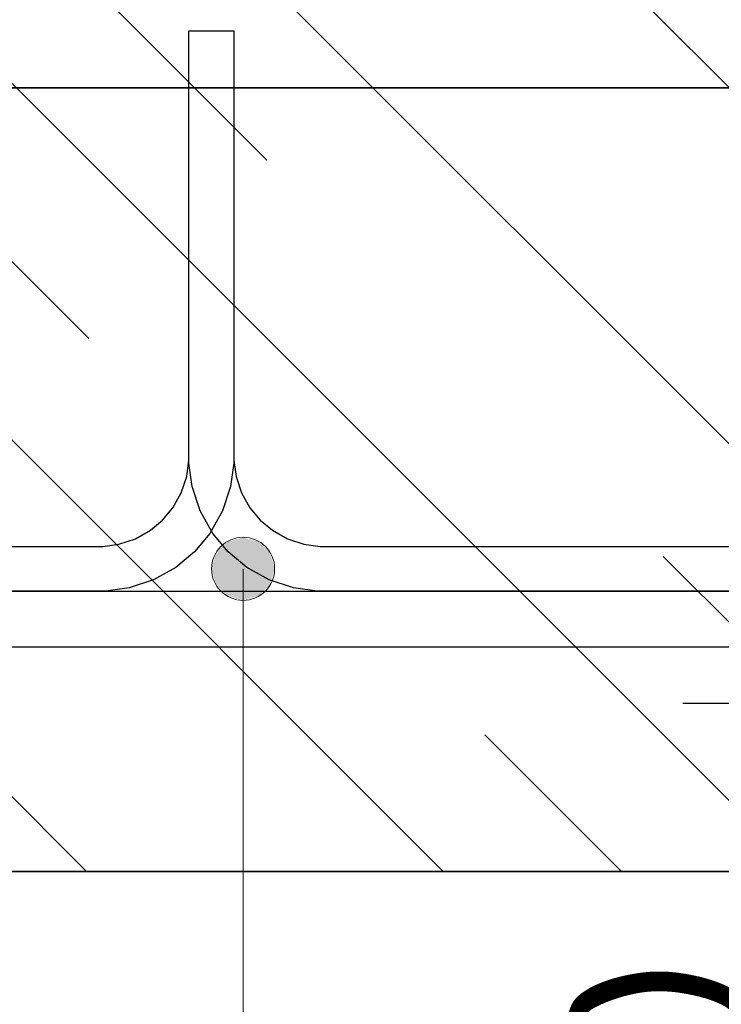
# Model space of a CAD drawing. Header units: metres. Extents: x -38 to 97, y -15 to 21.
# Tile 154 of 222: x 72.479 to 72.604, y 8.308 to 8.484. Entities that reach past the tile are written whole.
import ezdxf

# ---------------------------------------------------------------- set-up
doc = ezdxf.new("R2010")
doc.units = ezdxf.units.M
doc.header["$PDMODE"] = 65
for name, color, linetype, lineweight in [('XR$3$Арм. стержнями нижней зоны', 180, 'Continuous', 35), ('XR$3$Арм.стержн. Арматура края', 96, 'Continuous', 35), ('XR$3$Размерная линия_ общее', 7, 'Continuous', 13), ('XR$4$Арм. стержнями нижней зоны', 180, 'Continuous', 35), ('XR$4$Арм.стержн. Арматура края', 96, 'Continuous', 35), ('XR$4$Размерная линия_ общее', 7, 'Continuous', 13), ('XR$5$Арм. стержнями нижней зоны', 180, 'Continuous', 35), ('XR$5$Арм.стержн. Арматура края', 96, 'Continuous', 35), ('XR$5$Размерная линия_ общее', 7, 'Continuous', 13)]:
    doc.layers.add(name, color=color, linetype=linetype, lineweight=lineweight)
for name, color, linetype, lineweight, true_color in [('XR$3$Арм.стержн. Фиксатор', 7, 'Continuous', 35, 0x501e0f), ('XR$4$Арм.стержн. Фиксатор', 7, 'Continuous', 35, 0x501e0f), ('XR$5$Арм.стержн. Фиксатор', 7, 'Continuous', 35, 0x501e0f)]:
    doc.layers.add(name, color=color, linetype=linetype, lineweight=lineweight, true_color=true_color)
doc.styles.add('ISOCPEUR', font='txt')
doc.dimstyles.new('DIMSTYLE_11', dxfattribs={"dimtxt": 0.033, "dimasz": 0.0375, "dimexe": 0, "dimexo": 0, "dimgap": 0.0165, "dimtad": 2, "dimdec": 0, "dimlfac": 1000, "dimrnd": 1, "dimzin": 12, "dimdsep": 46, "dimtxsty": 'ISOCPEUR', "dimblk1": 'ALL_ML_STRICH', "dimblk2": 'ALL_ML_STRICH', "dimsah": 1, "dimcen": 0, "dimclrd": 7, "dimclre": 256, "dimclrt": 7, "dimadec": 0, "dimazin": 0, "dimtfac": 1, "dimtdec": 0, "dimtix": 1, "dimtmove": 2, "dimatfit": 3, "dimfxl": 0, "dimtvp": 1.2, "dimtzin": 0, "dimlwd": 0, "dimlwe": -3, "dimarcsym": 0})
pattern_1 = [(135, (0, 0), (-0.031819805, -0.031819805), [0.4, -0.05, 0, -0.05]), (135, (-0.01591, -0.01591), (-0.031819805, -0.031819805), [0.8, -0.1, 0.1, -0.1])]

# ---------------------------------------------------------------- blocks, each defined once
blk = doc.blocks.new('ALL_ML_STRICH')
at = {"color": 0, "linetype": 'ByBlock', "lineweight": -2}
for p, q in [((0, -0.5), (0, 0.5)), ((-0.3, -0.3), (0.3, 0.3)), ((-1, 0), (0.5, 0))]:
    blk.add_line(p, q, dxfattribs=at)
blk = doc.blocks.new('*D138')
at = {"layer": 'DEFPOINTS', "color": 7, "linetype": 'Continuous', "lineweight": 13, "transparency": 33554687}
for p in [(72.5769, 8.36188), (72.61689, 8.36188), (72.5769, 8.33188)]:
    blk.add_point(p, dxfattribs=at)
at = {"layer": 'XR$3$Размерная линия_ общее', "color": 253, "linetype": 'Continuous', "lineweight": -2, "true_color": 0xa0a0a0, "transparency": 33554687}
for p, q in [((72.5969, 8.36188), (72.61689, 8.36188)), ((72.5969, 8.33188), (72.61689, 8.33188))]:
    blk.add_line(p, q, dxfattribs=at)
at = {"layer": 'XR$3$Размерная линия_ общее', "color": 7, "linetype": 'Continuous', "lineweight": -2, "transparency": 33554687}
blk.add_line((72.61689, 8.36188), (72.61689, 8.33188), dxfattribs=at)
at = {"layer": 'XR$3$Размерная линия_ общее', "color": 7, "linetype": 'Continuous', "lineweight": 13, "transparency": 33554687, "xscale": 0.0375, "yscale": 0.0375, "zscale": 0.0375}
for p, rotation in [((72.61689, 8.36188), 90), ((72.61689, 8.33188), 270)]:
    blk.add_blockref('ALL_ML_STRICH', p, dxfattribs=dict(at, rotation=rotation))
at = {"layer": 'XR$3$Размерная линия_ общее', "color": 7, "linetype": 'Continuous', "lineweight": 13, "transparency": 33554687, "insert": (72.59289, 8.29345), "char_height": 0.033, "width": 0.066, "attachment_point": 5, "rotation": 90, "style": 'ISOCPEUR'}
blk.add_mtext('\\A1;{30}', dxfattribs=at)
at = {"layer": 'XR$3$Размерная линия_ общее', "color": 7, "linetype": 'Continuous', "lineweight": 13, "transparency": 33554687, "insert": (72.67143, 8.26997), "char_height": 0.027, "width": 0.00135, "attachment_point": 1, "rotation": 270, "line_spacing_factor": 0.60241, "style": 'ISOCPEUR'}
blk.add_mtext('з.с.', dxfattribs=at)
blk = doc.blocks.new('*D305')
at = {"layer": 'DEFPOINTS', "color": 7, "linetype": 'Continuous', "lineweight": 13, "transparency": 33554687}
for p in [(72.5769, 8.36188), (72.61689, 8.36188), (72.5769, 8.33188)]:
    blk.add_point(p, dxfattribs=at)
at = {"layer": 'XR$4$Размерная линия_ общее', "color": 253, "linetype": 'Continuous', "lineweight": -2, "true_color": 0xa0a0a0, "transparency": 33554687}
for p, q in [((72.5969, 8.36188), (72.61689, 8.36188)), ((72.5969, 8.33188), (72.61689, 8.33188))]:
    blk.add_line(p, q, dxfattribs=at)
at = {"layer": 'XR$4$Размерная линия_ общее', "color": 7, "linetype": 'Continuous', "lineweight": -2, "transparency": 33554687}
blk.add_line((72.61689, 8.36188), (72.61689, 8.33188), dxfattribs=at)
at = {"layer": 'XR$4$Размерная линия_ общее', "color": 7, "linetype": 'Continuous', "lineweight": 13, "transparency": 33554687, "xscale": 0.0375, "yscale": 0.0375, "zscale": 0.0375}
for p, rotation in [((72.61689, 8.36188), 90), ((72.61689, 8.33188), 270)]:
    blk.add_blockref('ALL_ML_STRICH', p, dxfattribs=dict(at, rotation=rotation))
at = {"layer": 'XR$4$Размерная линия_ общее', "color": 7, "linetype": 'Continuous', "lineweight": 13, "transparency": 33554687, "insert": (72.59289, 8.29345), "char_height": 0.033, "width": 0.066, "attachment_point": 5, "rotation": 90, "style": 'ISOCPEUR'}
blk.add_mtext('\\A1;{30}', dxfattribs=at)
at = {"layer": 'XR$4$Размерная линия_ общее', "color": 7, "linetype": 'Continuous', "lineweight": 13, "transparency": 33554687, "insert": (72.67143, 8.26997), "char_height": 0.027, "width": 0.00135, "attachment_point": 1, "rotation": 270, "line_spacing_factor": 0.60241, "style": 'ISOCPEUR'}
blk.add_mtext('з.с.', dxfattribs=at)
blk = doc.blocks.new('*D684')
at = {"layer": 'DEFPOINTS', "color": 7, "linetype": 'Continuous', "lineweight": 13, "transparency": 33554687}
for p in [(72.5769, 8.36188), (72.61689, 8.36188), (72.5769, 8.33188)]:
    blk.add_point(p, dxfattribs=at)
at = {"layer": 'XR$5$Размерная линия_ общее', "color": 253, "linetype": 'Continuous', "lineweight": -2, "true_color": 0xa0a0a0, "transparency": 33554687}
for p, q in [((72.5969, 8.36188), (72.61689, 8.36188)), ((72.5969, 8.33188), (72.61689, 8.33188))]:
    blk.add_line(p, q, dxfattribs=at)
at = {"layer": 'XR$5$Размерная линия_ общее', "color": 7, "linetype": 'Continuous', "lineweight": -2, "transparency": 33554687}
blk.add_line((72.61689, 8.36188), (72.61689, 8.33188), dxfattribs=at)
at = {"layer": 'XR$5$Размерная линия_ общее', "color": 7, "linetype": 'Continuous', "lineweight": 13, "transparency": 33554687, "xscale": 0.0375, "yscale": 0.0375, "zscale": 0.0375}
for p, rotation in [((72.61689, 8.36188), 90), ((72.61689, 8.33188), 270)]:
    blk.add_blockref('ALL_ML_STRICH', p, dxfattribs=dict(at, rotation=rotation))
at = {"layer": 'XR$5$Размерная линия_ общее', "color": 7, "linetype": 'Continuous', "lineweight": 13, "transparency": 33554687, "insert": (72.59289, 8.29345), "char_height": 0.033, "width": 0.066, "attachment_point": 5, "rotation": 90, "style": 'ISOCPEUR'}
blk.add_mtext('\\A1;{30}', dxfattribs=at)
at = {"layer": 'XR$5$Размерная линия_ общее', "color": 7, "linetype": 'Continuous', "lineweight": 13, "transparency": 33554687, "insert": (72.67143, 8.26997), "char_height": 0.027, "width": 0.00135, "attachment_point": 1, "rotation": 270, "line_spacing_factor": 0.60241, "style": 'ISOCPEUR'}
blk.add_mtext('з.с.', dxfattribs=at)

msp = doc.modelspace()

# ---------------------------------------------------------------- hatches: boundary and pattern name
at = {"linetype": 'Continuous', "lineweight": 13, "transparency": 33554687}
h = msp.add_hatch(dxfattribs=at)
h.set_pattern_fill('__________540', scale=0.015, style=0, pattern_type=2)
h.set_pattern_definition(pattern_1)
h.paths.add_polyline_path([(72.1675, 8.53188), (72.1675, 8.33188), (72.75595, 8.33188), (72.75595, 8.53188)], flags=0)
h = msp.add_hatch(dxfattribs=at)
h.set_pattern_fill('__________540', scale=0.015, style=0, pattern_type=2)
h.set_pattern_definition(pattern_1)
h.paths.add_polyline_path([(72.1675, 8.53188), (72.1675, 8.33188), (72.75595, 8.33188), (72.75595, 8.53188)], flags=0)
h = msp.add_hatch(dxfattribs=at)
h.set_pattern_fill('__________540', scale=0.015, style=0, pattern_type=2)
h.set_pattern_definition(pattern_1)
h.paths.add_polyline_path([(72.1675, 8.53188), (72.1675, 8.33188), (72.75595, 8.33188), (72.75595, 8.53188)], flags=0)
at = {"layer": 'XR$3$Арм.стержн. Фиксатор', "linetype": 'Continuous', "lineweight": 13, "transparency": 33554687}
for points in [[(72.51357, 8.38869), (72.52325, 8.38869), (72.52122, 8.39071)], [(72.51357, 8.38869), (72.52122, 8.39071), (72.5156, 8.39071)], [(72.5156, 8.39071), (72.52122, 8.39071), (72.51841, 8.3915)], [(72.51278, 8.38588), (72.52403, 8.38588), (72.52325, 8.38869)], [(72.51278, 8.38588), (72.52325, 8.38869), (72.51357, 8.38869)], [(72.51357, 8.38306), (72.52403, 8.38588), (72.51278, 8.38588)], [(72.51357, 8.38306), (72.52325, 8.38306), (72.52403, 8.38588)], [(72.5156, 8.38104), (72.52325, 8.38306), (72.51357, 8.38306)], [(72.5156, 8.38104), (72.52122, 8.38104), (72.52325, 8.38306)], [(72.52122, 8.38104), (72.5156, 8.38104), (72.51841, 8.38025)]]:
    msp.add_hatch(color=7, dxfattribs=at).paths.add_polyline_path(points)
at = {"layer": 'XR$4$Арм.стержн. Фиксатор', "linetype": 'Continuous', "lineweight": 13, "transparency": 33554687}
for points in [[(72.51357, 8.38869), (72.52325, 8.38869), (72.52122, 8.39071)], [(72.51357, 8.38869), (72.52122, 8.39071), (72.5156, 8.39071)], [(72.5156, 8.39071), (72.52122, 8.39071), (72.51841, 8.3915)], [(72.51278, 8.38588), (72.52403, 8.38588), (72.52325, 8.38869)], [(72.51278, 8.38588), (72.52325, 8.38869), (72.51357, 8.38869)], [(72.51357, 8.38306), (72.52403, 8.38588), (72.51278, 8.38588)], [(72.51357, 8.38306), (72.52325, 8.38306), (72.52403, 8.38588)], [(72.5156, 8.38104), (72.52325, 8.38306), (72.51357, 8.38306)], [(72.5156, 8.38104), (72.52122, 8.38104), (72.52325, 8.38306)], [(72.52122, 8.38104), (72.5156, 8.38104), (72.51841, 8.38025)]]:
    msp.add_hatch(color=7, dxfattribs=at).paths.add_polyline_path(points)
at = {"layer": 'XR$5$Арм.стержн. Фиксатор', "linetype": 'Continuous', "lineweight": 13, "transparency": 33554687}
for points in [[(72.51357, 8.38869), (72.52325, 8.38869), (72.52122, 8.39071)], [(72.51357, 8.38869), (72.52122, 8.39071), (72.5156, 8.39071)], [(72.5156, 8.39071), (72.52122, 8.39071), (72.51841, 8.3915)], [(72.51278, 8.38588), (72.52403, 8.38588), (72.52325, 8.38869)], [(72.51278, 8.38588), (72.52325, 8.38869), (72.51357, 8.38869)], [(72.51357, 8.38306), (72.52403, 8.38588), (72.51278, 8.38588)], [(72.51357, 8.38306), (72.52325, 8.38306), (72.52403, 8.38588)], [(72.5156, 8.38104), (72.52325, 8.38306), (72.51357, 8.38306)], [(72.5156, 8.38104), (72.52122, 8.38104), (72.52325, 8.38306)], [(72.52122, 8.38104), (72.5156, 8.38104), (72.51841, 8.38025)]]:
    msp.add_hatch(color=7, dxfattribs=at).paths.add_polyline_path(points)

# ---------------------------------------------------------------- linework, layer by layer
at = {"color": 7, "linetype": 'Continuous', "lineweight": 35, "transparency": 33554687}
for p, q in [((67.91979, 8.47171), (86.41979, 8.47171)), ((72.1675, 8.33188), (72.75595, 8.33188)), ((72.1675, 8.33188), (72.75595, 8.33188)), ((72.1675, 8.33188), (72.75595, 8.33188))]:
    msp.add_line(p, q, dxfattribs=at)
at = {"layer": 'XR$3$Арм. стержнями нижней зоны', "color": 4, "linetype": 'Continuous', "lineweight": 25, "transparency": 33554687}
for points in [[(72.76095, 8.37188), (72.1875, 8.37188), (72.1875, 8.38188), (72.76095, 8.38188), (72.76095, 8.37188)], [(72.76095, 8.37188), (72.44251, 8.37188), (72.44251, 8.38188), (72.76095, 8.38188), (72.76095, 8.37188)]]:
    msp.add_lwpolyline(points, dxfattribs=at)
at = {"layer": 'XR$3$Арм.стержн. Арматура края', "color": 4, "linetype": 'Continuous', "lineweight": 25, "transparency": 33554687}
for points in [[(72.21676, 8.38188), (72.6875, 8.38188), (72.6875, 8.37188)], [(72.6875, 8.37188), (72.21607, 8.37188)]]:
    msp.add_lwpolyline(points, dxfattribs=at)
at = {"layer": 'XR$3$Арм.стержн. Фиксатор', "color": 7, "linetype": 'Continuous', "lineweight": 13, "transparency": 33554687}
for p, q in [((72.51841, 8.3915), (72.51841, 8.3915)), ((72.51278, 8.38588), (72.51278, 8.38588)), ((72.51841, 8.17967), (72.51841, 8.38588)), ((72.52403, 8.38588), (72.52403, 8.38588)), ((72.51841, 8.38025), (72.51841, 8.38025))]:
    msp.add_line(p, q, dxfattribs=at)
at = {"layer": 'XR$3$Арм.стержн. Фиксатор', "color": 40, "linetype": 'Continuous', "lineweight": 25, "transparency": 33554687}
for points in [[(72.70875, 8.38188), (72.5316, 8.38188), (72.52743, 8.38246), (72.52308, 8.38389), (72.51907, 8.38614), (72.51577, 8.3889), (72.51301, 8.3922), (72.51077, 8.3962), (72.50933, 8.40056), (72.50875, 8.40473), (72.50875, 8.48188), (72.51675, 8.48188), (72.51675, 8.40473), (72.51617, 8.40056), (72.51474, 8.3962), (72.51249, 8.3922), (72.50973, 8.3889), (72.50643, 8.38614), (72.50242, 8.38389), (72.49807, 8.38246), (72.4939, 8.38188), (72.31675, 8.38188)], [(72.31675, 8.38988), (72.49335, 8.38988), (72.49625, 8.39028), (72.49919, 8.39125), (72.50187, 8.39275), (72.50405, 8.39457), (72.50588, 8.39676), (72.50738, 8.39944), (72.50835, 8.40237), (72.50875, 8.40528), (72.50875, 8.48188), (72.51675, 8.48188), (72.51675, 8.40528), (72.51716, 8.40237), (72.51812, 8.39944), (72.51963, 8.39676), (72.52145, 8.39457), (72.52363, 8.39275), (72.52632, 8.39125), (72.52925, 8.39028), (72.53216, 8.38988), (72.70875, 8.38988), (72.70875, 8.38188)]]:
    msp.add_lwpolyline(points, dxfattribs=at)
at = {"layer": 'XR$3$Арм.стержн. Фиксатор', "color": 7, "linetype": 'Continuous', "lineweight": 13, "transparency": 33554687}
msp.add_circle((72.51841, 8.38588), 0.00563, dxfattribs=at)
at = {"layer": 'XR$4$Арм. стержнями нижней зоны', "color": 4, "linetype": 'Continuous', "lineweight": 25, "transparency": 33554687}
for points in [[(72.76095, 8.37188), (72.1875, 8.37188), (72.1875, 8.38188), (72.76095, 8.38188), (72.76095, 8.37188)], [(72.76095, 8.37188), (72.1875, 8.37188), (72.1875, 8.38188), (72.76095, 8.38188), (72.76095, 8.37188)], [(72.76095, 8.37188), (72.44251, 8.37188), (72.44251, 8.38188), (72.76095, 8.38188), (72.76095, 8.37188)]]:
    msp.add_lwpolyline(points, dxfattribs=at)
at = {"layer": 'XR$4$Арм.стержн. Арматура края', "color": 4, "linetype": 'Continuous', "lineweight": 25, "transparency": 33554687}
for points in [[(72.21676, 8.38188), (72.6875, 8.38188), (72.6875, 8.37188)], [(72.6875, 8.37188), (72.21607, 8.37188)]]:
    msp.add_lwpolyline(points, dxfattribs=at)
at = {"layer": 'XR$4$Арм.стержн. Фиксатор', "color": 7, "linetype": 'Continuous', "lineweight": 13, "transparency": 33554687}
for p, q in [((72.51841, 8.3915), (72.51841, 8.3915)), ((72.51278, 8.38588), (72.51278, 8.38588)), ((72.51841, 8.17967), (72.51841, 8.38588)), ((72.52403, 8.38588), (72.52403, 8.38588)), ((72.51841, 8.38025), (72.51841, 8.38025))]:
    msp.add_line(p, q, dxfattribs=at)
at = {"layer": 'XR$4$Арм.стержн. Фиксатор', "color": 40, "linetype": 'Continuous', "lineweight": 25, "transparency": 33554687}
for points in [[(72.70875, 8.38188), (72.5316, 8.38188), (72.52743, 8.38246), (72.52308, 8.38389), (72.51907, 8.38614), (72.51577, 8.3889), (72.51301, 8.3922), (72.51077, 8.3962), (72.50933, 8.40056), (72.50875, 8.40473), (72.50875, 8.48188), (72.51675, 8.48188), (72.51675, 8.40473), (72.51617, 8.40056), (72.51474, 8.3962), (72.51249, 8.3922), (72.50973, 8.3889), (72.50643, 8.38614), (72.50242, 8.38389), (72.49807, 8.38246), (72.4939, 8.38188), (72.31675, 8.38188)], [(72.31675, 8.38988), (72.49335, 8.38988), (72.49625, 8.39028), (72.49919, 8.39125), (72.50187, 8.39275), (72.50405, 8.39457), (72.50588, 8.39676), (72.50738, 8.39944), (72.50835, 8.40237), (72.50875, 8.40528), (72.50875, 8.48188), (72.51675, 8.48188), (72.51675, 8.40528), (72.51716, 8.40237), (72.51812, 8.39944), (72.51963, 8.39676), (72.52145, 8.39457), (72.52363, 8.39275), (72.52632, 8.39125), (72.52925, 8.39028), (72.53216, 8.38988), (72.70875, 8.38988), (72.70875, 8.38188)]]:
    msp.add_lwpolyline(points, dxfattribs=at)
at = {"layer": 'XR$4$Арм.стержн. Фиксатор', "color": 7, "linetype": 'Continuous', "lineweight": 13, "transparency": 33554687}
msp.add_circle((72.51841, 8.38588), 0.00563, dxfattribs=at)
at = {"layer": 'XR$5$Арм. стержнями нижней зоны', "color": 4, "linetype": 'Continuous', "lineweight": 25, "transparency": 33554687}
for points in [[(72.76095, 8.37188), (72.1875, 8.37188), (72.1875, 8.38188), (72.76095, 8.38188), (72.76095, 8.37188)], [(72.76095, 8.37188), (72.44251, 8.37188), (72.44251, 8.38188), (72.76095, 8.38188), (72.76095, 8.37188)]]:
    msp.add_lwpolyline(points, dxfattribs=at)
at = {"layer": 'XR$5$Арм.стержн. Арматура края', "color": 4, "linetype": 'Continuous', "lineweight": 25, "transparency": 33554687}
for points in [[(72.21676, 8.38188), (72.6875, 8.38188), (72.6875, 8.37188)], [(72.6875, 8.37188), (72.21607, 8.37188)]]:
    msp.add_lwpolyline(points, dxfattribs=at)
at = {"layer": 'XR$5$Арм.стержн. Фиксатор', "color": 7, "linetype": 'Continuous', "lineweight": 13, "transparency": 33554687}
for p, q in [((72.51841, 8.3915), (72.51841, 8.3915)), ((72.51278, 8.38588), (72.51278, 8.38588)), ((72.51841, 8.17967), (72.51841, 8.38588)), ((72.52403, 8.38588), (72.52403, 8.38588)), ((72.51841, 8.38025), (72.51841, 8.38025))]:
    msp.add_line(p, q, dxfattribs=at)
at = {"layer": 'XR$5$Арм.стержн. Фиксатор', "color": 40, "linetype": 'Continuous', "lineweight": 25, "transparency": 33554687}
for points in [[(72.70875, 8.38188), (72.5316, 8.38188), (72.52743, 8.38246), (72.52308, 8.38389), (72.51907, 8.38614), (72.51577, 8.3889), (72.51301, 8.3922), (72.51077, 8.3962), (72.50933, 8.40056), (72.50875, 8.40473), (72.50875, 8.48188), (72.51675, 8.48188), (72.51675, 8.40473), (72.51617, 8.40056), (72.51474, 8.3962), (72.51249, 8.3922), (72.50973, 8.3889), (72.50643, 8.38614), (72.50242, 8.38389), (72.49807, 8.38246), (72.4939, 8.38188), (72.31675, 8.38188)], [(72.31675, 8.38988), (72.49335, 8.38988), (72.49625, 8.39028), (72.49919, 8.39125), (72.50187, 8.39275), (72.50405, 8.39457), (72.50588, 8.39676), (72.50738, 8.39944), (72.50835, 8.40237), (72.50875, 8.40528), (72.50875, 8.48188), (72.51675, 8.48188), (72.51675, 8.40528), (72.51716, 8.40237), (72.51812, 8.39944), (72.51963, 8.39676), (72.52145, 8.39457), (72.52363, 8.39275), (72.52632, 8.39125), (72.52925, 8.39028), (72.53216, 8.38988), (72.70875, 8.38988), (72.70875, 8.38188)]]:
    msp.add_lwpolyline(points, dxfattribs=at)
at = {"layer": 'XR$5$Арм.стержн. Фиксатор', "color": 7, "linetype": 'Continuous', "lineweight": 13, "transparency": 33554687}
msp.add_circle((72.51841, 8.38588), 0.00563, dxfattribs=at)

# ---------------------------------------------------------------- dimensions: what is measured, and where the dimension line sits
at = {"layer": 'XR$3$Размерная линия_ общее', "color": 7, "linetype": 'Continuous', "lineweight": 13, "transparency": 33554687}
dim = msp.add_linear_dim(base=(72.61689, 8.33188), p1=(72.5969, 8.36188), p2=(72.5969, 8.33188), angle=270, text='<>\\Xз.с.', dimstyle='DIMSTYLE_11', override={"dimpost": '<>', "dimclrd": 7, "dimclre": 253, "dimclrt": 7, "dimlwd": 0, "dimlwe": 65533}, dxfattribs=at)
dim.commit()
dim.dimension.update_dxf_attribs({"geometry": '*D138', "text_midpoint": (72.59289, 8.29345), "dimtype": 160})
at = {"layer": 'XR$4$Размерная линия_ общее', "color": 7, "linetype": 'Continuous', "lineweight": 13, "transparency": 33554687}
dim = msp.add_linear_dim(base=(72.61689, 8.33188), p1=(72.5969, 8.36188), p2=(72.5969, 8.33188), angle=270, text='<>\\Xз.с.', dimstyle='DIMSTYLE_11', override={"dimpost": '<>', "dimclrd": 7, "dimclre": 253, "dimclrt": 7, "dimlwd": 0, "dimlwe": 65533}, dxfattribs=at)
dim.commit()
dim.dimension.update_dxf_attribs({"geometry": '*D305', "text_midpoint": (72.59289, 8.29345), "dimtype": 160})
at = {"layer": 'XR$5$Размерная линия_ общее', "color": 7, "linetype": 'Continuous', "lineweight": 13, "transparency": 33554687}
dim = msp.add_linear_dim(base=(72.61689, 8.33188), p1=(72.5969, 8.36188), p2=(72.5969, 8.33188), angle=270, text='<>\\Xз.с.', dimstyle='DIMSTYLE_11', override={"dimpost": '<>', "dimclrd": 7, "dimclre": 253, "dimclrt": 7, "dimlwd": 0, "dimlwe": 65533}, dxfattribs=at)
dim.commit()
dim.dimension.update_dxf_attribs({"geometry": '*D684', "text_midpoint": (72.59289, 8.29345), "dimtype": 160})

doc.saveas('drawing.dxf')
